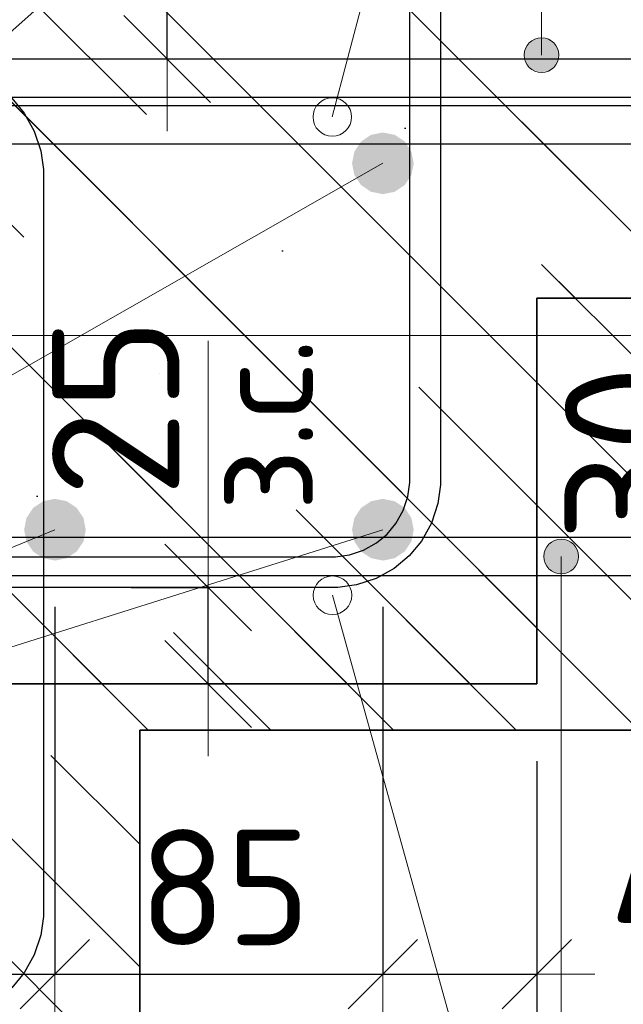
# Model space of a CAD drawing. Header units: metres. Extents: x -38 to 97, y -15 to 21.
# Tile 132 of 256: x 72.378 to 72.535, y 4.298 to 4.554. Entities that reach past the tile are written whole.
import ezdxf

# ---------------------------------------------------------------- set-up
doc = ezdxf.new("R2010")
doc.units = ezdxf.units.M
doc.header["$PDMODE"] = 65
for name, color, linetype, lineweight in [('XR$3$Арм. стержнями нижней зоны', 180, 'Continuous', 35), ('XR$3$Арм.стержн. Арматура края', 96, 'Continuous', 35), ('XR$3$Арм.стержн. Хомут', 240, 'Continuous', 35), ('XR$3$Арм.стержн.горизонт. 1', 180, 'Continuous', 35), ('XR$3$Размерная линия (1)', 7, 'Continuous', 13), ('XR$3$Размерная линия_ общее', 7, 'Continuous', 13), ('XR$5$Арм. стержнями верхней зоны', 180, 'Continuous', 35), ('XR$5$Арм. стержнями нижней зоны', 180, 'Continuous', 35), ('XR$5$Арм.стержн. Арматура края', 96, 'Continuous', 35), ('XR$5$Арм.стержн. Хомут', 240, 'Continuous', 35), ('XR$5$ВК__отв в полу 1-2 эт', 220, 'Continuous', 25), ('XR$5$Размерная линия (1)', 7, 'Continuous', 13), ('XR$5$Размерная линия_ общее', 7, 'Continuous', 13), ('XR$6$Текст_ примечание', 7, 'Continuous', 13)]:
    doc.layers.add(name, color=color, linetype=linetype, lineweight=lineweight)
doc.styles.add('ISOCPEUR', font='txt')
doc.dimstyles.new('DIMSTYLE_11', dxfattribs={"dimtxt": 0.033, "dimasz": 0.0375, "dimexe": 0, "dimexo": 0, "dimgap": 0.0165, "dimtad": 2, "dimdec": 0, "dimlfac": 1000, "dimrnd": 1, "dimzin": 12, "dimdsep": 46, "dimtxsty": 'ISOCPEUR', "dimblk1": 'ALL_ML_STRICH', "dimblk2": 'ALL_ML_STRICH', "dimsah": 1, "dimcen": 0, "dimclrd": 7, "dimclre": 256, "dimclrt": 7, "dimadec": 0, "dimazin": 0, "dimtfac": 1, "dimtdec": 0, "dimtix": 1, "dimtmove": 2, "dimatfit": 3, "dimfxl": 0, "dimtvp": 1.2, "dimtzin": 0, "dimlwd": 0, "dimlwe": -3, "dimarcsym": 0})
doc.dimstyles.new('DIMSTYLE_12', dxfattribs={"dimtxt": 0.03, "dimasz": 0.03, "dimexe": 0, "dimexo": 0, "dimgap": 0.015, "dimtad": 2, "dimdec": 0, "dimlfac": 1000, "dimrnd": 1, "dimzin": 12, "dimdsep": 46, "dimtxsty": 'ISOCPEUR', "dimblk1": 'ALL_ML_STRICH', "dimblk2": 'ALL_ML_STRICH', "dimsah": 1, "dimcen": 0, "dimclrd": 7, "dimclre": 256, "dimclrt": 7, "dimadec": 0, "dimazin": 0, "dimtfac": 1, "dimtdec": 0, "dimtix": 1, "dimtmove": 2, "dimatfit": 3, "dimfxl": 0, "dimtzin": 0, "dimlwd": 0, "dimlwe": -3, "dimarcsym": 0})
doc.dimstyles.new('DIMSTYLE_14', dxfattribs={"dimtxt": 0.03, "dimasz": 0.03, "dimexe": 0, "dimexo": 0, "dimgap": 0.015, "dimtad": 2, "dimdec": 0, "dimlfac": 1000, "dimrnd": 1, "dimzin": 12, "dimdsep": 46, "dimtxsty": 'ISOCPEUR', "dimblk1": 'ALL_ML_STRICH', "dimblk2": 'ALL_ML_STRICH', "dimsah": 1, "dimcen": 0, "dimclrd": 7, "dimclre": 256, "dimclrt": 7, "dimadec": 0, "dimazin": 0, "dimtfac": 1, "dimtdec": 0, "dimtix": 1, "dimtmove": 2, "dimatfit": 3, "dimfxl": 0, "dimtvp": 1.2, "dimtzin": 0, "dimlwd": 0, "dimlwe": -3, "dimarcsym": 0})
pattern_1 = [(135, (0, 0), (-0.031819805, -0.031819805), [0.4, -0.05, 0, -0.05]), (135, (-0.01591, -0.01591), (-0.031819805, -0.031819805), [0.8, -0.1, 0.1, -0.1])]

# ---------------------------------------------------------------- blocks, each defined once
blk = doc.blocks.new('ALL_ML_STRICH')
at = {"color": 0, "linetype": 'ByBlock', "lineweight": -2}
for p, q in [((0, -0.5), (0, 0.5)), ((-0.3, -0.3), (0.3, 0.3)), ((-1, 0), (0.5, 0))]:
    blk.add_line(p, q, dxfattribs=at)
blk = doc.blocks.new('*D81')
at = {"layer": 'DEFPOINTS', "color": 7, "linetype": 'Continuous', "lineweight": 13, "transparency": 33554687}
for p in [(72.26266, 4.38139), (72.51262, 4.38139), (72.26266, 4.24116)]:
    blk.add_point(p, dxfattribs=at)
at = {"layer": 'XR$3$Размерная линия (1)', "color": 9, "linetype": 'Continuous', "lineweight": -2, "true_color": 0xc7c7c7, "transparency": 33554687}
for p, q in [((72.26266, 4.36139), (72.26266, 4.24116)), ((72.51262, 4.36139), (72.51262, 4.24116))]:
    blk.add_line(p, q, dxfattribs=at)
at = {"layer": 'XR$3$Размерная линия (1)', "color": 7, "linetype": 'Continuous', "lineweight": -2, "transparency": 33554687}
blk.add_line((72.26266, 4.24116), (72.51262, 4.24116), dxfattribs=at)
at = {"layer": 'XR$3$Размерная линия (1)', "color": 7, "linetype": 'Continuous', "lineweight": 13, "transparency": 33554687, "xscale": 0.03, "yscale": 0.03, "zscale": 0.03, "rotation": 180}
blk.add_blockref('ALL_ML_STRICH', (72.26266, 4.24116), dxfattribs=at)
at = {"layer": 'XR$3$Размерная линия (1)', "color": 7, "linetype": 'Continuous', "lineweight": 13, "transparency": 33554687, "xscale": 0.03, "yscale": 0.03, "zscale": 0.03}
blk.add_blockref('ALL_ML_STRICH', (72.51262, 4.24116), dxfattribs=at)
at = {"layer": 'XR$3$Размерная линия (1)', "color": 7, "linetype": 'Continuous', "lineweight": 13, "transparency": 33554687, "insert": (72.38914, 4.26366), "char_height": 0.03, "width": 0.09, "attachment_point": 5, "style": 'ISOCPEUR'}
blk.add_mtext('\\A1;{250}', dxfattribs=at)
blk = doc.blocks.new('*D88')
at = {"layer": 'DEFPOINTS', "color": 7, "linetype": 'Continuous', "lineweight": 13, "transparency": 33554687}
for p in [(72.30259, 4.42139), (72.38759, 4.42139), (72.30259, 4.30616)]:
    blk.add_point(p, dxfattribs=at)
at = {"layer": 'XR$3$Размерная линия (1)', "color": 9, "linetype": 'Continuous', "lineweight": -2, "true_color": 0xc7c7c7, "transparency": 33554687}
for p, q in [((72.30259, 4.40139), (72.30259, 4.30616)), ((72.38759, 4.40139), (72.38759, 4.30616))]:
    blk.add_line(p, q, dxfattribs=at)
at = {"layer": 'XR$3$Размерная линия (1)', "color": 7, "linetype": 'Continuous', "lineweight": -2, "transparency": 33554687}
blk.add_line((72.30259, 4.30616), (72.38759, 4.30616), dxfattribs=at)
at = {"layer": 'XR$3$Размерная линия (1)', "color": 7, "linetype": 'Continuous', "lineweight": 13, "transparency": 33554687, "xscale": 0.03, "yscale": 0.03, "zscale": 0.03, "rotation": 180}
blk.add_blockref('ALL_ML_STRICH', (72.30259, 4.30616), dxfattribs=at)
at = {"layer": 'XR$3$Размерная линия (1)', "color": 7, "linetype": 'Continuous', "lineweight": 13, "transparency": 33554687, "xscale": 0.03, "yscale": 0.03, "zscale": 0.03}
blk.add_blockref('ALL_ML_STRICH', (72.38759, 4.30616), dxfattribs=at)
at = {"layer": 'XR$3$Размерная линия (1)', "color": 7, "linetype": 'Continuous', "lineweight": 13, "transparency": 33554687, "insert": (72.34659, 4.32866), "char_height": 0.03, "width": 0.06, "attachment_point": 5, "style": 'ISOCPEUR'}
blk.add_mtext('\\A1;{85}', dxfattribs=at)
blk = doc.blocks.new('*D89')
at = {"layer": 'DEFPOINTS', "color": 7, "linetype": 'Continuous', "lineweight": 13, "transparency": 33554687}
for p in [(72.38759, 4.42139), (72.47266, 4.42139), (72.38759, 4.30616)]:
    blk.add_point(p, dxfattribs=at)
at = {"layer": 'XR$3$Размерная линия (1)', "color": 9, "linetype": 'Continuous', "lineweight": -2, "true_color": 0xc7c7c7, "transparency": 33554687}
for p, q in [((72.38759, 4.40139), (72.38759, 4.30616)), ((72.47266, 4.40139), (72.47266, 4.30616))]:
    blk.add_line(p, q, dxfattribs=at)
at = {"layer": 'XR$3$Размерная линия (1)', "color": 7, "linetype": 'Continuous', "lineweight": -2, "transparency": 33554687}
blk.add_line((72.38759, 4.30616), (72.47266, 4.30616), dxfattribs=at)
at = {"layer": 'XR$3$Размерная линия (1)', "color": 7, "linetype": 'Continuous', "lineweight": 13, "transparency": 33554687, "xscale": 0.03, "yscale": 0.03, "zscale": 0.03, "rotation": 180}
blk.add_blockref('ALL_ML_STRICH', (72.38759, 4.30616), dxfattribs=at)
at = {"layer": 'XR$3$Размерная линия (1)', "color": 7, "linetype": 'Continuous', "lineweight": 13, "transparency": 33554687, "xscale": 0.03, "yscale": 0.03, "zscale": 0.03}
blk.add_blockref('ALL_ML_STRICH', (72.47266, 4.30616), dxfattribs=at)
at = {"layer": 'XR$3$Размерная линия (1)', "color": 7, "linetype": 'Continuous', "lineweight": 13, "transparency": 33554687, "insert": (72.43162, 4.32866), "char_height": 0.03, "width": 0.06, "attachment_point": 5, "style": 'ISOCPEUR'}
blk.add_mtext('\\A1;{85}', dxfattribs=at)
blk = doc.blocks.new('*D90')
at = {"layer": 'DEFPOINTS', "color": 7, "linetype": 'Continuous', "lineweight": 13, "transparency": 33554687}
for p in [(72.47266, 4.42139), (72.51262, 4.38139), (72.47266, 4.30616)]:
    blk.add_point(p, dxfattribs=at)
at = {"layer": 'XR$3$Размерная линия (1)', "color": 9, "linetype": 'Continuous', "lineweight": -2, "true_color": 0xc7c7c7, "transparency": 33554687}
for p, q in [((72.47266, 4.40139), (72.47266, 4.30616)), ((72.51262, 4.36139), (72.51262, 4.30616))]:
    blk.add_line(p, q, dxfattribs=at)
at = {"layer": 'XR$3$Размерная линия (1)', "color": 7, "linetype": 'Continuous', "lineweight": -2, "transparency": 33554687}
blk.add_line((72.47266, 4.30616), (72.51262, 4.30616), dxfattribs=at)
at = {"layer": 'XR$3$Размерная линия (1)', "color": 7, "linetype": 'Continuous', "lineweight": 13, "transparency": 33554687, "xscale": 0.03, "yscale": 0.03, "zscale": 0.03, "rotation": 180}
blk.add_blockref('ALL_ML_STRICH', (72.47266, 4.30616), dxfattribs=at)
at = {"layer": 'XR$3$Размерная линия (1)', "color": 7, "linetype": 'Continuous', "lineweight": 13, "transparency": 33554687, "xscale": 0.03, "yscale": 0.03, "zscale": 0.03}
blk.add_blockref('ALL_ML_STRICH', (72.51262, 4.30616), dxfattribs=at)
at = {"layer": 'XR$3$Размерная линия (1)', "color": 7, "linetype": 'Continuous', "lineweight": 13, "transparency": 33554687, "insert": (72.55296, 4.32836), "char_height": 0.03, "width": 0.06, "attachment_point": 5, "style": 'ISOCPEUR'}
blk.add_mtext('\\A1;{40}', dxfattribs=at)
blk = doc.blocks.new('*D94')
at = {"layer": 'DEFPOINTS', "color": 7, "linetype": 'Continuous', "lineweight": 13, "transparency": 33554687}
for p in [(72.38737, 4.40639), (72.39237, 4.38139), (72.42735, 4.38139)]:
    blk.add_point(p, dxfattribs=at)
at = {"layer": 'XR$3$Размерная линия_ общее', "color": 253, "linetype": 'Continuous', "lineweight": -2, "true_color": 0xa0a0a0, "transparency": 33554687}
for p, q in [((72.40737, 4.40639), (72.42735, 4.40639)), ((72.41237, 4.38139), (72.42735, 4.38139))]:
    blk.add_line(p, q, dxfattribs=at)
at = {"layer": 'XR$3$Размерная линия_ общее', "color": 7, "linetype": 'Continuous', "lineweight": -2, "transparency": 33554687}
blk.add_line((72.42735, 4.38139), (72.42735, 4.40639), dxfattribs=at)
at = {"layer": 'XR$3$Размерная линия_ общее', "color": 7, "linetype": 'Continuous', "lineweight": 13, "transparency": 33554687, "xscale": 0.0375, "yscale": 0.0375, "zscale": 0.0375}
for p, rotation in [((72.42735, 4.40639), 90), ((72.42735, 4.38139), 270)]:
    blk.add_blockref('ALL_ML_STRICH', p, dxfattribs=dict(at, rotation=rotation))
at = {"layer": 'XR$3$Размерная линия_ общее', "color": 7, "linetype": 'Continuous', "lineweight": 13, "transparency": 33554687, "insert": (72.42756, 4.42617), "char_height": 0.027, "width": 0.00135, "attachment_point": 1, "rotation": 90, "line_spacing_factor": 0.60241, "style": 'ISOCPEUR'}
blk.add_mtext('з.с.', dxfattribs=at)
at = {"layer": 'XR$3$Размерная линия_ общее', "color": 7, "linetype": 'Continuous', "lineweight": 13, "transparency": 33554687, "insert": (72.40335, 4.45312), "char_height": 0.033, "width": 0.066, "attachment_point": 5, "rotation": 90, "style": 'ISOCPEUR'}
blk.add_mtext('\\A1;{25}', dxfattribs=at)
blk = doc.blocks.new('*D611')
at = {"layer": 'DEFPOINTS', "color": 7, "linetype": 'Continuous', "lineweight": 13, "transparency": 33554687}
for p in [(72.2845, 4.30945), (72.36958, 4.30945), (72.2845, 4.19421)]:
    blk.add_point(p, dxfattribs=at)
at = {"layer": 'XR$5$Размерная линия (1)', "color": 9, "linetype": 'Continuous', "lineweight": -2, "true_color": 0xc7c7c7, "transparency": 33554687}
for p, q in [((72.2845, 4.28945), (72.2845, 4.19421)), ((72.36958, 4.28945), (72.36958, 4.19421))]:
    blk.add_line(p, q, dxfattribs=at)
at = {"layer": 'XR$5$Размерная линия (1)', "color": 7, "linetype": 'Continuous', "lineweight": -2, "transparency": 33554687}
blk.add_line((72.2845, 4.19421), (72.36958, 4.19421), dxfattribs=at)
at = {"layer": 'XR$5$Размерная линия (1)', "color": 7, "linetype": 'Continuous', "lineweight": 13, "transparency": 33554687, "xscale": 0.03, "yscale": 0.03, "zscale": 0.03, "rotation": 180}
blk.add_blockref('ALL_ML_STRICH', (72.2845, 4.19421), dxfattribs=at)
at = {"layer": 'XR$5$Размерная линия (1)', "color": 7, "linetype": 'Continuous', "lineweight": 13, "transparency": 33554687, "xscale": 0.03, "yscale": 0.03, "zscale": 0.03}
blk.add_blockref('ALL_ML_STRICH', (72.36958, 4.19421), dxfattribs=at)
at = {"layer": 'XR$5$Размерная линия (1)', "color": 7, "linetype": 'Continuous', "lineweight": 13, "transparency": 33554687, "insert": (72.32854, 4.21671), "char_height": 0.03, "width": 0.06, "attachment_point": 5, "style": 'ISOCPEUR'}
blk.add_mtext('\\A1;{85}', dxfattribs=at)
blk = doc.blocks.new('*D612')
at = {"layer": 'DEFPOINTS', "color": 7, "linetype": 'Continuous', "lineweight": 13, "transparency": 33554687}
for p in [(72.36958, 4.30945), (72.40954, 4.26945), (72.36958, 4.19421)]:
    blk.add_point(p, dxfattribs=at)
at = {"layer": 'XR$5$Размерная линия (1)', "color": 9, "linetype": 'Continuous', "lineweight": -2, "true_color": 0xc7c7c7, "transparency": 33554687}
for p, q in [((72.36958, 4.28945), (72.36958, 4.19421)), ((72.40954, 4.24945), (72.40954, 4.19421))]:
    blk.add_line(p, q, dxfattribs=at)
at = {"layer": 'XR$5$Размерная линия (1)', "color": 7, "linetype": 'Continuous', "lineweight": -2, "transparency": 33554687}
blk.add_line((72.36958, 4.19421), (72.40954, 4.19421), dxfattribs=at)
at = {"layer": 'XR$5$Размерная линия (1)', "color": 7, "linetype": 'Continuous', "lineweight": 13, "transparency": 33554687, "xscale": 0.03, "yscale": 0.03, "zscale": 0.03, "rotation": 180}
blk.add_blockref('ALL_ML_STRICH', (72.36958, 4.19421), dxfattribs=at)
at = {"layer": 'XR$5$Размерная линия (1)', "color": 7, "linetype": 'Continuous', "lineweight": 13, "transparency": 33554687, "xscale": 0.03, "yscale": 0.03, "zscale": 0.03}
blk.add_blockref('ALL_ML_STRICH', (72.40954, 4.19421), dxfattribs=at)
at = {"layer": 'XR$5$Размерная линия (1)', "color": 7, "linetype": 'Continuous', "lineweight": 13, "transparency": 33554687, "insert": (72.44988, 4.21641), "char_height": 0.03, "width": 0.06, "attachment_point": 5, "style": 'ISOCPEUR'}
blk.add_mtext('\\A1;{40}', dxfattribs=at)
blk = doc.blocks.new('*D731')
at = {"layer": 'DEFPOINTS', "color": 7, "linetype": 'Continuous', "lineweight": 13, "transparency": 33554687}
for p in [(72.37673, 4.56945), (72.37673, 4.54345), (72.41671, 4.54345)]:
    blk.add_point(p, dxfattribs=at)
at = {"layer": 'XR$5$Размерная линия_ общее', "color": 253, "linetype": 'Continuous', "lineweight": -2, "true_color": 0xa0a0a0, "transparency": 33554687}
for p, q in [((72.39673, 4.56945), (72.41671, 4.56945)), ((72.39673, 4.54345), (72.41671, 4.54345))]:
    blk.add_line(p, q, dxfattribs=at)
at = {"layer": 'XR$5$Размерная линия_ общее', "color": 7, "linetype": 'Continuous', "lineweight": -2, "transparency": 33554687}
blk.add_line((72.41671, 4.54345), (72.41671, 4.56945), dxfattribs=at)
at = {"layer": 'XR$5$Размерная линия_ общее', "color": 7, "linetype": 'Continuous', "lineweight": 13, "transparency": 33554687, "xscale": 0.0375, "yscale": 0.0375, "zscale": 0.0375}
for p, rotation in [((72.41671, 4.56945), 90), ((72.41671, 4.54345), 270)]:
    blk.add_blockref('ALL_ML_STRICH', p, dxfattribs=dict(at, rotation=rotation))
at = {"layer": 'XR$5$Размерная линия_ общее', "color": 7, "linetype": 'Continuous', "lineweight": 13, "transparency": 33554687, "insert": (72.41625, 4.58681), "char_height": 0.027, "width": 0.00135, "attachment_point": 1, "rotation": 90, "line_spacing_factor": 0.60241, "style": 'ISOCPEUR'}
blk.add_mtext('з.с.', dxfattribs=at)
at = {"layer": 'XR$5$Размерная линия_ общее', "color": 7, "linetype": 'Continuous', "lineweight": 13, "transparency": 33554687, "insert": (72.39271, 4.60717), "char_height": 0.033, "width": 0.066, "attachment_point": 5, "rotation": 90, "style": 'ISOCPEUR'}
blk.add_mtext('\\A1;{26}', dxfattribs=at)
blk = doc.blocks.new('*D861')
at = {"layer": 'DEFPOINTS', "color": 7, "linetype": 'Continuous', "lineweight": 13, "transparency": 33554687}
for p in [(72.52037, 4.39945), (72.52037, 4.36945), (72.56036, 4.36945)]:
    blk.add_point(p, dxfattribs=at)
at = {"layer": 'XR$5$Размерная линия_ общее', "color": 253, "linetype": 'Continuous', "lineweight": -2, "true_color": 0xa0a0a0, "transparency": 33554687}
for p, q in [((72.54037, 4.39945), (72.56036, 4.39945)), ((72.54037, 4.36945), (72.56036, 4.36945))]:
    blk.add_line(p, q, dxfattribs=at)
at = {"layer": 'XR$5$Размерная линия_ общее', "color": 7, "linetype": 'Continuous', "lineweight": -2, "transparency": 33554687}
blk.add_line((72.56036, 4.36945), (72.56036, 4.39945), dxfattribs=at)
at = {"layer": 'XR$5$Размерная линия_ общее', "color": 7, "linetype": 'Continuous', "lineweight": 13, "transparency": 33554687, "xscale": 0.0375, "yscale": 0.0375, "zscale": 0.0375}
for p, rotation in [((72.56036, 4.39945), 90), ((72.56036, 4.36945), 270)]:
    blk.add_blockref('ALL_ML_STRICH', p, dxfattribs=dict(at, rotation=rotation))
at = {"layer": 'XR$5$Размерная линия_ общее', "color": 7, "linetype": 'Continuous', "lineweight": 13, "transparency": 33554687, "insert": (72.5609, 4.41411), "char_height": 0.027, "width": 0.00135, "attachment_point": 1, "rotation": 90, "line_spacing_factor": 0.60241, "style": 'ISOCPEUR'}
blk.add_mtext('з.с.', dxfattribs=at)
at = {"layer": 'XR$5$Размерная линия_ общее', "color": 7, "linetype": 'Continuous', "lineweight": 13, "transparency": 33554687, "insert": (72.53636, 4.44117), "char_height": 0.033, "width": 0.066, "attachment_point": 5, "rotation": 90, "style": 'ISOCPEUR'}
blk.add_mtext('\\A1;{30}', dxfattribs=at)

msp = doc.modelspace()

# ---------------------------------------------------------------- hatches: boundary and pattern name
at = {"linetype": 'Continuous', "lineweight": 25, "transparency": 33554687}
h = msp.add_hatch(dxfattribs=at)
h.set_pattern_fill('__________540', scale=0.015, style=0, pattern_type=2)
h.set_pattern_definition(pattern_1)
h.paths.add_polyline_path([(72.51262, 4.68139), (72.26262, 4.68139), (72.26262, 4.38139), (72.51262, 4.38139)], flags=0)
h = msp.add_hatch(dxfattribs=at)
h.set_pattern_fill('__________540', scale=0.015, style=0, pattern_type=2)
h.set_pattern_definition(pattern_1)
h.paths.add_polyline_path([(72.51262, 4.68139), (72.51262, 4.48139), (72.66181, 4.48139), (72.66181, 4.68139)], flags=0)
at = {"linetype": 'Continuous', "lineweight": 13, "transparency": 33554687}
h = msp.add_hatch(dxfattribs=at)
h.set_pattern_fill('__________540', scale=0.015, style=0, pattern_type=2)
h.set_pattern_definition(pattern_1)
h.paths.add_polyline_path([(72.15958, 4.56945), (72.15958, 4.36945), (72.61754, 4.36945), (72.61754, 4.56945)], flags=0)
at = {"linetype": 'Continuous', "lineweight": 25, "transparency": 33554687}
h = msp.add_hatch(dxfattribs=at)
h.set_pattern_fill('__________540', scale=0.015, style=0, pattern_type=2)
h.set_pattern_definition(pattern_1)
h.paths.add_polyline_path([(72.40958, 4.36945), (72.15958, 4.36945), (72.15958, 4.26945), (72.40958, 4.26945)], flags=0)
at = {"layer": 'XR$3$Арм.стержн.горизонт. 1', "linetype": 'Continuous', "lineweight": 50, "transparency": 33554687}
for points in [[(72.48066, 4.51639), (72.48005, 4.51945), (72.47832, 4.52205), (72.47572, 4.52378), (72.47266, 4.52439), (72.4696, 4.52378), (72.46701, 4.52205), (72.46527, 4.51945), (72.46466, 4.51639), (72.46527, 4.51333), (72.46701, 4.51074), (72.4696, 4.509), (72.47266, 4.50839), (72.47572, 4.509), (72.47832, 4.51074), (72.48005, 4.51333)], [(72.39559, 4.42139), (72.39498, 4.42445), (72.39324, 4.42705), (72.39065, 4.42878), (72.38759, 4.42939), (72.38453, 4.42878), (72.38193, 4.42705), (72.3802, 4.42445), (72.37959, 4.42139), (72.3802, 4.41833), (72.38193, 4.41574), (72.38453, 4.414), (72.38759, 4.41339), (72.39065, 4.414), (72.39324, 4.41574), (72.39498, 4.41833)], [(72.48066, 4.42139), (72.48005, 4.42445), (72.47832, 4.42705), (72.47572, 4.42878), (72.47266, 4.42939), (72.4696, 4.42878), (72.46701, 4.42705), (72.46527, 4.42445), (72.46466, 4.42139), (72.46527, 4.41833), (72.46701, 4.41574), (72.4696, 4.414), (72.47266, 4.41339), (72.47572, 4.414), (72.47832, 4.41574), (72.48005, 4.41833)]]:
    msp.add_hatch(color=7, dxfattribs=at).paths.add_polyline_path(points)
at = {"layer": 'XR$5$Арм. стержнями верхней зоны', "linetype": 'Continuous', "lineweight": 13, "transparency": 33554687}
for points in [[(72.51608, 4.54832), (72.51158, 4.54832), (72.50996, 4.5467)], [(72.51608, 4.54832), (72.50996, 4.5467), (72.5177, 4.5467)], [(72.51158, 4.54832), (72.51608, 4.54832), (72.51383, 4.54895)], [(72.5177, 4.5467), (72.50996, 4.5467), (72.50933, 4.54445)], [(72.5177, 4.5467), (72.50933, 4.54445), (72.51833, 4.54445)], [(72.51833, 4.54445), (72.50933, 4.54445), (72.50996, 4.5422)], [(72.51833, 4.54445), (72.50996, 4.5422), (72.5177, 4.5422)], [(72.5177, 4.5422), (72.50996, 4.5422), (72.51158, 4.54058)], [(72.5177, 4.5422), (72.51158, 4.54058), (72.51608, 4.54058)], [(72.51608, 4.54058), (72.51158, 4.54058), (72.51383, 4.53995)]]:
    msp.add_hatch(color=7, dxfattribs=at).paths.add_polyline_path(points)
at = {"layer": 'XR$5$Арм. стержнями нижней зоны', "linetype": 'Continuous', "lineweight": 13, "transparency": 33554687}
for points in [[(72.51442, 4.41445), (72.52342, 4.41445), (72.52279, 4.4167)], [(72.51442, 4.41445), (72.52279, 4.4167), (72.51505, 4.4167)], [(72.51505, 4.4167), (72.52279, 4.4167), (72.52117, 4.41832)], [(72.51505, 4.4167), (72.52117, 4.41832), (72.51667, 4.41832)], [(72.51667, 4.41832), (72.52117, 4.41832), (72.51892, 4.41895)], [(72.51505, 4.4122), (72.52342, 4.41445), (72.51442, 4.41445)], [(72.51505, 4.4122), (72.52279, 4.4122), (72.52342, 4.41445)], [(72.51667, 4.41058), (72.52279, 4.4122), (72.51505, 4.4122)], [(72.51667, 4.41058), (72.52117, 4.41058), (72.52279, 4.4122)], [(72.52117, 4.41058), (72.51667, 4.41058), (72.51892, 4.40995)]]:
    msp.add_hatch(color=7, dxfattribs=at).paths.add_polyline_path(points)

# ---------------------------------------------------------------- linework, layer by layer
at = {"color": 7, "linetype": 'Continuous', "lineweight": 35, "transparency": 33554687}
for p, q in [((72.51262, 4.48139), (72.66181, 4.48139)), ((72.51262, 4.38139), (72.51262, 4.48139)), ((72.26262, 4.38139), (72.51262, 4.38139)), ((72.40958, 4.26945), (72.40958, 4.36945)), ((72.40958, 4.36945), (72.61754, 4.36945))]:
    msp.add_line(p, q, dxfattribs=at)
at = {"color": 7, "linetype": 'Continuous', "lineweight": 13, "transparency": 33554687}
msp.add_line((72.42735, 4.40639), (72.42735, 4.47039), dxfattribs=at)
for centre in [(72.45954, 4.5284), (72.45958, 4.4044)]:
    msp.add_circle(centre, 0.005, dxfattribs=at)
at = {"layer": 'XR$3$Арм. стержнями нижней зоны', "color": 4, "linetype": 'Continuous', "lineweight": 25, "transparency": 33554687}
msp.add_lwpolyline([(72.28762, 4.53139), (72.66681, 4.53139), (72.66681, 4.52139), (72.28762, 4.52139), (72.28762, 4.53139)], dxfattribs=at)
at = {"layer": 'XR$3$Арм.стержн. Арматура края', "color": 4, "linetype": 'Continuous', "lineweight": 25, "transparency": 33554687}
for points in [[(72.66681, 4.52139), (72.32091, 4.52139), (72.31481, 4.52224), (72.30846, 4.52434), (72.30262, 4.52761), (72.2978, 4.53163), (72.29378, 4.53644), (72.29051, 4.54229), (72.28842, 4.54864), (72.28757, 4.55474), (72.28757, 4.62205), (72.28842, 4.62815), (72.29051, 4.6345), (72.29378, 4.64034), (72.2978, 4.64516), (72.30262, 4.64918), (72.30846, 4.65245), (72.31481, 4.65454), (72.32091, 4.65539), (72.66681, 4.65539)], [(72.66681, 4.64539), (72.32161, 4.64539), (72.31709, 4.64476), (72.31251, 4.64325), (72.30832, 4.64091), (72.3049, 4.63806), (72.30205, 4.63464), (72.29971, 4.63045), (72.2982, 4.62587), (72.29757, 4.62135), (72.29757, 4.55543), (72.2982, 4.55091), (72.29971, 4.54633), (72.30205, 4.54214), (72.3049, 4.53873), (72.30832, 4.53588), (72.31251, 4.53353), (72.31709, 4.53202), (72.32161, 4.53139), (72.66681, 4.53139)]]:
    msp.add_lwpolyline(points, dxfattribs=at)
at = {"layer": 'XR$3$Арм.стержн. Хомут', "color": 40, "linetype": 'Continuous', "lineweight": 25, "transparency": 33554687}
for points in [[(72.31426, 4.65239), (72.46095, 4.65239), (72.46583, 4.65171), (72.47091, 4.65004), (72.47558, 4.64742), (72.47944, 4.6442), (72.48265, 4.64035), (72.48527, 4.63568), (72.48695, 4.6306), (72.48763, 4.62572), (72.48763, 4.43307), (72.48695, 4.42819), (72.48527, 4.42311), (72.48265, 4.41843), (72.47944, 4.41458), (72.47558, 4.41137), (72.47091, 4.40875), (72.46583, 4.40707), (72.46095, 4.40639), (72.31426, 4.40639)], [(72.31426, 4.65239), (72.46095, 4.65239), (72.46583, 4.65171), (72.47091, 4.65004), (72.47558, 4.64742), (72.47944, 4.6442), (72.48265, 4.64035), (72.48527, 4.63568), (72.48695, 4.6306), (72.48763, 4.62572), (72.48763, 4.43307), (72.48695, 4.42819), (72.48527, 4.42311), (72.48265, 4.41843), (72.47944, 4.41458), (72.47558, 4.41137), (72.47091, 4.40875), (72.46583, 4.40707), (72.46095, 4.40639), (72.31426, 4.40639)], [(72.31426, 4.65239), (72.46095, 4.65239), (72.46583, 4.65171), (72.47091, 4.65004), (72.47558, 4.64742), (72.47944, 4.6442), (72.48265, 4.64035), (72.48527, 4.63568), (72.48695, 4.6306), (72.48763, 4.62572), (72.48763, 4.43307), (72.48695, 4.42819), (72.48527, 4.42311), (72.48265, 4.41843), (72.47944, 4.41458), (72.47558, 4.41137), (72.47091, 4.40875), (72.46583, 4.40707), (72.46095, 4.40639), (72.31426, 4.40639)], [(72.31482, 4.41439), (72.46039, 4.41439), (72.46401, 4.4149), (72.46767, 4.4161), (72.47103, 4.41798), (72.47376, 4.42026), (72.47604, 4.42299), (72.47791, 4.42635), (72.47912, 4.43001), (72.47963, 4.43362), (72.47963, 4.62516), (72.47912, 4.62878), (72.47791, 4.63244), (72.47604, 4.63579), (72.47376, 4.63852), (72.47103, 4.6408), (72.46767, 4.64268), (72.46401, 4.64389), (72.46039, 4.64439), (72.31482, 4.64439)], [(72.31482, 4.41439), (72.46039, 4.41439), (72.46401, 4.4149), (72.46767, 4.4161), (72.47103, 4.41798), (72.47376, 4.42026), (72.47604, 4.42299), (72.47791, 4.42635), (72.47912, 4.43001), (72.47963, 4.43362), (72.47963, 4.62516), (72.47912, 4.62878), (72.47791, 4.63244), (72.47604, 4.63579), (72.47376, 4.63852), (72.47103, 4.6408), (72.46767, 4.64268), (72.46401, 4.64389), (72.46039, 4.64439), (72.31482, 4.64439)], [(72.31482, 4.41439), (72.46039, 4.41439), (72.46401, 4.4149), (72.46767, 4.4161), (72.47103, 4.41798), (72.47376, 4.42026), (72.47604, 4.42299), (72.47791, 4.42635), (72.47912, 4.43001), (72.47963, 4.43362), (72.47963, 4.62516), (72.47912, 4.62878), (72.47791, 4.63244), (72.47604, 4.63579), (72.47376, 4.63852), (72.47103, 4.6408), (72.46767, 4.64268), (72.46401, 4.64389), (72.46039, 4.64439), (72.31482, 4.64439)]]:
    msp.add_lwpolyline(points, dxfattribs=at)
at = {"layer": 'XR$3$Арм.стержн.горизонт. 1', "color": 7, "linetype": 'Continuous', "lineweight": 13, "transparency": 33554687}
for q in [(72.47263, 4.63639), (72.47266, 4.51639), (72.47266, 4.42139), (72.38759, 4.42139)]:
    msp.add_line((72.09858, 4.3033), q, dxfattribs=at)
at = {"layer": 'XR$5$Арм. стержнями верхней зоны', "color": 7, "linetype": 'Continuous', "lineweight": 13, "transparency": 33554687}
for p, q in [((72.51383, 4.73397), (72.51383, 4.54445)), ((72.51383, 4.54895), (72.51383, 4.54895)), ((72.50933, 4.54445), (72.50933, 4.54445)), ((72.51833, 4.54445), (72.51833, 4.54445)), ((72.51383, 4.53995), (72.51383, 4.53995))]:
    msp.add_line(p, q, dxfattribs=at)
at = {"layer": 'XR$5$Арм. стержнями верхней зоны', "color": 4, "linetype": 'Continuous', "lineweight": 25, "transparency": 33554687}
msp.add_lwpolyline([(72.18458, 4.54345), (72.62254, 4.54345), (72.62254, 4.53345), (72.18458, 4.53345), (72.18458, 4.54345)], dxfattribs=at)
at = {"layer": 'XR$5$Арм. стержнями верхней зоны', "color": 7, "linetype": 'Continuous', "lineweight": 13, "transparency": 33554687}
msp.add_circle((72.51383, 4.54445), 0.0045, dxfattribs=at)
at = {"layer": 'XR$5$Арм. стержнями нижней зоны', "color": 7, "linetype": 'Continuous', "lineweight": 13, "transparency": 33554687}
for p, q in [((72.51892, 4.41895), (72.51892, 4.41895)), ((72.51442, 4.41445), (72.51442, 4.41445)), ((72.51892, 4.19129), (72.51892, 4.41445)), ((72.52342, 4.41445), (72.52342, 4.41445)), ((72.51892, 4.40995), (72.51892, 4.40995))]:
    msp.add_line(p, q, dxfattribs=at)
at = {"layer": 'XR$5$Арм. стержнями нижней зоны', "color": 4, "linetype": 'Continuous', "lineweight": 25, "transparency": 33554687}
msp.add_lwpolyline([(72.18458, 4.41945), (72.62254, 4.41945), (72.62254, 4.40945), (72.18458, 4.40945), (72.18458, 4.41945)], dxfattribs=at)
at = {"layer": 'XR$5$Арм. стержнями нижней зоны', "color": 7, "linetype": 'Continuous', "lineweight": 13, "transparency": 33554687}
msp.add_circle((72.51892, 4.41445), 0.0045, dxfattribs=at)
at = {"layer": 'XR$5$Арм.стержн. Арматура края', "color": 4, "linetype": 'Continuous', "lineweight": 25, "transparency": 33554687}
for points in [[(72.62254, 4.40945), (72.21314, 4.40945), (72.20793, 4.41017), (72.20249, 4.41197), (72.19748, 4.41477), (72.19335, 4.41822), (72.1899, 4.42235), (72.1871, 4.42736), (72.1853, 4.4328), (72.18458, 4.43801), (72.18458, 4.51488), (72.1853, 4.5201), (72.1871, 4.52554), (72.1899, 4.53055), (72.19335, 4.53468), (72.19748, 4.53812), (72.20249, 4.54093), (72.20793, 4.54272), (72.21314, 4.54345), (72.62254, 4.54345)], [(72.62254, 4.53345), (72.21384, 4.53345), (72.2102, 4.53294), (72.20653, 4.53173), (72.20318, 4.52985), (72.20045, 4.52758), (72.19817, 4.52485), (72.19629, 4.52149), (72.19508, 4.51783), (72.19458, 4.51419), (72.19458, 4.43871), (72.19508, 4.43507), (72.19629, 4.4314), (72.19817, 4.42805), (72.20045, 4.42532), (72.20318, 4.42304), (72.20653, 4.42116), (72.2102, 4.41995), (72.21384, 4.41945), (72.62254, 4.41945)]]:
    msp.add_lwpolyline(points, dxfattribs=at)
at = {"layer": 'XR$5$Арм.стержн. Хомут', "color": 40, "linetype": 'Continuous', "lineweight": 25, "transparency": 33554687}
msp.add_lwpolyline([(72.37639, 4.53326), (72.37961, 4.52941), (72.38223, 4.52473), (72.3839, 4.51965), (72.38458, 4.51477), (72.38458, 4.32113), (72.3839, 4.31625), (72.38223, 4.31117), (72.37961, 4.30649), (72.37639, 4.30264)], dxfattribs=at)
msp.add_lwpolyline([(72.37639, 4.53326), (72.37961, 4.52941), (72.38223, 4.52473), (72.3839, 4.51965), (72.38458, 4.51477), (72.38458, 4.32113), (72.3839, 4.31625), (72.38223, 4.31117), (72.37961, 4.30649), (72.37639, 4.30264)], dxfattribs=at)
msp.add_lwpolyline([(72.37639, 4.53326), (72.37961, 4.52941), (72.38223, 4.52473), (72.3839, 4.51965), (72.38458, 4.51477), (72.38458, 4.32113), (72.3839, 4.31625), (72.38223, 4.31117), (72.37961, 4.30649), (72.37639, 4.30264)], dxfattribs=at)
at = {"layer": 'XR$5$ВК__отв в полу 1-2 эт', "color": 7, "linetype": 'Continuous', "lineweight": 13, "transparency": 33554687}
for p, q in [((72.45954, 4.5284), (72.5138, 4.73499)), ((72.45958, 4.4044), (72.51904, 4.19047))]:
    msp.add_line(p, q, dxfattribs=at)
at = {"layer": 'XR$6$Текст_ примечание', "color": 7, "linetype": 'Continuous', "lineweight": 13, "transparency": 33554687}
msp.add_line((86.41979, 4.47171), (67.91979, 4.47171), dxfattribs=at)

# ---------------------------------------------------------------- dimensions: what is measured, and where the dimension line sits
at = {"layer": 'XR$3$Размерная линия (1)', "color": 7, "linetype": 'Continuous', "lineweight": 13, "transparency": 33554687}
for base, p1, p2, dimstyle, picture, middle in [((72.38759, 4.30616), (72.30259, 4.40139), (72.38759, 4.40139), 'DIMSTYLE_12', '*D88', (72.34659, 4.32866)), ((72.47266, 4.30616), (72.38759, 4.40139), (72.47266, 4.40139), 'DIMSTYLE_12', '*D89', (72.43162, 4.32866)), ((72.51262, 4.30616), (72.47266, 4.40139), (72.51262, 4.36139), 'DIMSTYLE_14', '*D90', (72.55296, 4.32836)), ((72.51262, 4.24116), (72.26266, 4.36139), (72.51262, 4.36139), 'DIMSTYLE_12', '*D81', (72.38914, 4.26366))]:
    dim = msp.add_linear_dim(base=base, p1=p1, p2=p2, dimstyle=dimstyle, override={"dimpost": '<>', "dimclrd": 7, "dimclre": 9, "dimclrt": 7, "dimlwd": 0, "dimlwe": 65533}, dxfattribs=at)
    dim.commit()
    dim.dimension.update_dxf_attribs({"geometry": picture, "text_midpoint": middle, "dimtype": 160})
at = {"layer": 'XR$3$Размерная линия_ общее', "color": 7, "linetype": 'Continuous', "lineweight": 13, "transparency": 33554687}
dim = msp.add_linear_dim(base=(72.42735, 4.40639), p1=(72.41237, 4.38139), p2=(72.40737, 4.40639), angle=90, text='<>\\Xз.с.', dimstyle='DIMSTYLE_11', override={"dimpost": '<>', "dimclrd": 7, "dimclre": 253, "dimclrt": 7, "dimlwd": 0, "dimlwe": 65533}, dxfattribs=at)
dim.commit()
dim.dimension.update_dxf_attribs({"geometry": '*D94', "text_midpoint": (72.40335, 4.45312), "dimtype": 160})
at = {"layer": 'XR$5$Размерная линия (1)', "color": 7, "linetype": 'Continuous', "lineweight": 13, "transparency": 33554687}
for base, p1, p2, dimstyle, picture, middle in [((72.36958, 4.19421), (72.2845, 4.28945), (72.36958, 4.28945), 'DIMSTYLE_12', '*D611', (72.32854, 4.21671)), ((72.40954, 4.19421), (72.36958, 4.28945), (72.40954, 4.24945), 'DIMSTYLE_14', '*D612', (72.44988, 4.21641))]:
    dim = msp.add_linear_dim(base=base, p1=p1, p2=p2, dimstyle=dimstyle, override={"dimpost": '<>', "dimclrd": 7, "dimclre": 9, "dimclrt": 7, "dimlwd": 0, "dimlwe": 65533}, dxfattribs=at)
    dim.commit()
    dim.dimension.update_dxf_attribs({"geometry": picture, "text_midpoint": middle, "dimtype": 160})
at = {"layer": 'XR$5$Размерная линия_ общее', "color": 7, "linetype": 'Continuous', "lineweight": 13, "transparency": 33554687}
for base, p1, p2, picture, middle in [((72.41671, 4.56945), (72.39673, 4.54345), (72.39673, 4.56945), '*D731', (72.39271, 4.60717)), ((72.56036, 4.39945), (72.54037, 4.36945), (72.54037, 4.39945), '*D861', (72.53636, 4.44117))]:
    dim = msp.add_linear_dim(base=base, p1=p1, p2=p2, angle=90, text='<>\\Xз.с.', dimstyle='DIMSTYLE_11', override={"dimpost": '<>', "dimclrd": 7, "dimclre": 253, "dimclrt": 7, "dimlwd": 0, "dimlwe": 65533}, dxfattribs=at)
    dim.commit()
    dim.dimension.update_dxf_attribs({"geometry": picture, "text_midpoint": middle, "dimtype": 160})

doc.saveas('drawing.dxf')
